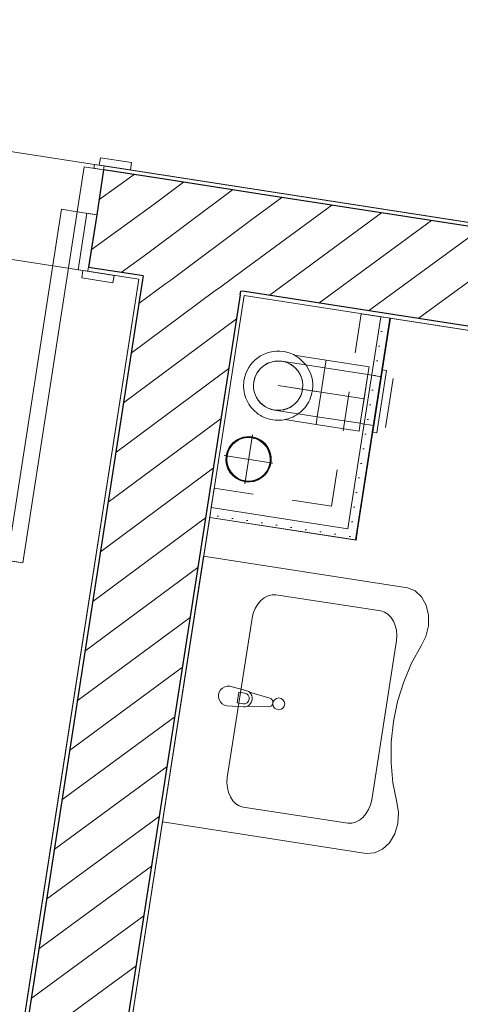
# Model space of a CAD drawing. Header units: metres. Extents: x 5509548 to 5517943, y 5680530 to 5684871.
# Tile 113 of 124: x 5516185.07 to 5516186.19, y 5683290.83 to 5683293.32. Entities that reach past the tile are written whole.
import ezdxf

# ---------------------------------------------------------------- set-up
doc = ezdxf.new("R2010")
doc.units = ezdxf.units.M
for name, pattern in [('DASHDOT', [1, 0.5, -0.25, 0, -0.25]), ('DASHEDX2', [15, 10, -4.999999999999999]), ('Przerywana gęsta', [90, 60, -30])]:
    doc.linetypes.add(name, pattern=pattern)
for name, color, linetype in [('Nowe_A-KS', 7, 'CONTINUOUS'), ('Nowe_A-Meble-Kuchnia', 7, 'CONTINUOUS'), ('Nowe_A-Strefy-Parter', 7, 'CONTINUOUS'), ('Nowe_A-Wentylacja-Mechaniczna-0-5', 7, 'CONTINUOUS'), ('Nowe_A-Ściany-Wewnętrzne', 7, 'CONTINUOUS'), ('Nowe_Drzwi Archicad', 7, 'CONTINUOUS')]:
    doc.layers.add(name, color=color, linetype=linetype)
doc.layers.add('Nowe_A-KS_Nr_pióra__14', color=7, linetype='CONTINUOUS', lineweight=13, true_color=0xbd8b17)
doc.layers.add('Nowe_A-Strefy-Parter_Nr_pióra__94', color=7, linetype='CONTINUOUS', lineweight=13, true_color=0xe4ad2c)
for name, color, linetype, lineweight in [('Nowe_A-Meble-Kuchnia_Nr_pióra__2', 8, 'CONTINUOUS', 13), ('Nowe_A-Wentylacja-Mechaniczna-0-5_Nr_pióra__20', 1, 'CONTINUOUS', 13), ('Nowe_A-Wentylacja-Mechaniczna-0-5_Nr_pióra__47', 7, 'CONTINUOUS', 15), ('Nowe_A-Wentylacja-Mechaniczna-0-5_Nr_pióra__67', 7, 'CONTINUOUS', 13), ('Nowe_A-Ściany-Wewnętrzne_Nr_pióra__27', 7, 'CONTINUOUS', 25), ('Nowe_A-Ściany-Wewnętrzne_Nr_pióra__47', 7, 'CONTINUOUS', 15), ('Nowe_Drzwi Archicad_Nr_pióra__23', 7, 'CONTINUOUS', 15), ('Nowe_Drzwi Archicad_Nr_pióra__27', 7, 'CONTINUOUS', 25), ('Nowe_Drzwi Archicad_Nr_pióra__3', 7, 'CONTINUOUS', 13), ('Nowe_Drzwi Archicad_Nr_pióra__47', 7, 'CONTINUOUS', 15), ('Nowe_Metryczki pomieszczeń Archicada_Nr_pióra__6', 5, 'CONTINUOUS', 13)]:
    doc.layers.add(name, color=color, linetype=linetype, lineweight=lineweight)
doc.styles.add('STYL_AUTOMATYCZNY_1', font='arial.ttf')
pattern_1 = [(0, (0, 0), (0, 86.60254037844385), [0, -50]), (0, (25, 43.30126941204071), (0, 86.60254037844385), [0, -50])]
pattern_2 = [(45, (0, 0), (-63.63960862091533, 63.63960862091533), [])]
pattern_3 = [(0, (0, 0), (0, 37.5), [0, -37.5])]

# ---------------------------------------------------------------- blocks, each defined once
blk = doc.blocks.new('Łazienka_A0_1.03_22', base_point=(73199.55666119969, -110304.7415930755))
at = {"layer": 'Nowe_Metryczki pomieszczeń Archicada_Nr_pióra__6', "color": 5, "linetype": 'Continuous', "lineweight": 13}
for p, q in [((72875.06916119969, -110069.0270930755), (73524.0441611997, -110069.0270930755)), ((72875.06916119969, -110226.1700930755), (72875.06916119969, -110069.0270930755)), ((73524.0441611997, -110069.0270930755), (73524.0441611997, -110226.1700930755)), ((73524.0441611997, -110226.1700930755), (72875.06916119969, -110226.1700930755)), ((72875.06916119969, -110226.1700930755), (73524.0441611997, -110226.1700930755)), ((72875.06916119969, -110383.3130930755), (72875.06916119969, -110226.1700930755)), ((73524.0441611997, -110226.1700930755), (73524.0441611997, -110383.3130930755)), ((73524.0441611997, -110383.3130930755), (72875.06916119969, -110383.3130930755)), ((72875.06916119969, -110383.3130930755), (73524.0441611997, -110383.3130930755)), ((72875.06916119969, -110540.4560930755), (72875.06916119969, -110383.3130930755)), ((73524.0441611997, -110383.3130930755), (73524.0441611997, -110540.4560930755)), ((73524.0441611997, -110540.4560930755), (72875.06916119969, -110540.4560930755))]:
    blk.add_line(p, q, dxfattribs=at)
at = {"layer": 'Nowe_Metryczki pomieszczeń Archicada_Nr_pióra__6', "color": 5, "lineweight": 13, "char_height": 100, "attachment_point": 1, "style": 'STYL_AUTOMATYCZNY_1'}
for s, insert in [('\\A1;{\\pql;\\pt0,2300;\\fArial|b0|i0|c238|p0;\\W1.000000;A0/1.03\\fArial|b0|i0|c238|p0;\\W1.000000;\\A1{\\H.66x;\\S^  ;}\\fArial|b0|i0|c238|p0;\\W1.000000;\\fArial|b0|i0|c238|p0;\\W1.000000;\\A1{\\H.66x;\\S^  ;}}', (72925.06916119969, -110091.8842349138)), ('\\A1;{\\pql;\\pt0,2300;\\fArial|b0|i0|c238|p0;\\W1.000000;Łazienka\\fArial|b0|i0|c238|p0;\\W1.000000;\\A1{\\H.66x;\\S^  ;}\\fArial|b0|i0|c238|p0;\\W1.000000;\\fArial|b0|i0|c238|p0;\\W1.000000;\\A1{\\H.66x;\\S^  ;}}', (72925.06916119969, -110249.0272349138)), ('\\A1;{\\pql;\\pt0,2300;\\fArial|b0|i0|c238|p0;\\W1.000000;6,63\\fArial|b0|i0|c238|p0;\\W1.000000;\\A1{\\H.66x;\\S^  ;}\\fArial|b0|i0|c238|p0;\\W1.000000; m\\fArial|b0|i0|c238|p0;\\W1.000000;\\A1{\\H.66x;\\S2^  ;}}', (72925.06916119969, -110407.5988062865))]:
    blk.add_mtext(s, dxfattribs=dict(at, insert=insert))
blk = doc.blocks.new('Korytarz_A0_2.01_24', base_point=(71268.55945149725, -110736.3577999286))
at = {"layer": 'Nowe_Metryczki pomieszczeń Archicada_Nr_pióra__6', "color": 5, "linetype": 'Continuous', "lineweight": 13}
for p, q in [((70963.25695149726, -110500.6432999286), (71573.86195149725, -110500.6432999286)), ((70963.25695149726, -110657.7862999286), (70963.25695149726, -110500.6432999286)), ((71573.86195149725, -110500.6432999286), (71573.86195149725, -110657.7862999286)), ((71573.86195149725, -110657.7862999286), (70963.25695149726, -110657.7862999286)), ((70963.25695149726, -110657.7862999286), (71573.86195149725, -110657.7862999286)), ((70963.25695149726, -110814.9292999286), (70963.25695149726, -110657.7862999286)), ((71573.86195149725, -110657.7862999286), (71573.86195149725, -110814.9292999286)), ((71573.86195149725, -110814.9292999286), (70963.25695149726, -110814.9292999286)), ((70963.25695149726, -110814.9292999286), (71573.86195149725, -110814.9292999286)), ((70963.25695149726, -110972.0722999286), (70963.25695149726, -110814.9292999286)), ((71573.86195149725, -110814.9292999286), (71573.86195149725, -110972.0722999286)), ((71573.86195149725, -110972.0722999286), (70963.25695149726, -110972.0722999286))]:
    blk.add_line(p, q, dxfattribs=at)
at = {"layer": 'Nowe_Metryczki pomieszczeń Archicada_Nr_pióra__6', "color": 5, "lineweight": 13, "char_height": 100, "attachment_point": 1, "style": 'STYL_AUTOMATYCZNY_1'}
for s, insert in [('\\A1;{\\pql;\\pt0,2300;\\fArial|b0|i0|c238|p0;\\W1.000000;A0/2.01\\fArial|b0|i0|c238|p0;\\W1.000000;\\A1{\\H.66x;\\S^  ;}\\fArial|b0|i0|c238|p0;\\W1.000000;\\fArial|b0|i0|c238|p0;\\W1.000000;\\A1{\\H.66x;\\S^  ;}}', (71013.25695149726, -110523.5004417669)), ('\\A1;{\\pql;\\pt0,2300;\\fArial|b0|i0|c238|p0;\\W1.000000;Korytarz\\fArial|b0|i0|c238|p0;\\W1.000000;\\A1{\\H.66x;\\S^  ;}\\fArial|b0|i0|c238|p0;\\W1.000000;\\fArial|b0|i0|c238|p0;\\W1.000000;\\A1{\\H.66x;\\S^  ;}}', (71013.25695149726, -110680.6434417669)), ('\\A1;{\\pql;\\pt0,2300;\\fArial|b0|i0|c238|p0;\\W1.000000;5,17\\fArial|b0|i0|c238|p0;\\W1.000000;\\A1{\\H.66x;\\S^  ;}\\fArial|b0|i0|c238|p0;\\W1.000000; m\\fArial|b0|i0|c238|p0;\\W1.000000;\\A1{\\H.66x;\\S2^  ;}}', (71013.25695149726, -110839.2150131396))]:
    blk.add_mtext(s, dxfattribs=dict(at, insert=insert))
blk = doc.blocks.new('Drzwi 27')
at = {"layer": 'Nowe_Drzwi Archicad_Nr_pióra__23', "color": 7, "linetype": 'Continuous', "lineweight": 15}
for p, q in [((-450, 0), (-500, 0)), ((-500, 0), (-500, -115)), ((-450, -115), (-450, 0)), ((500, 0), (450, 0)), ((450, 0), (450, -115)), ((500, -115), (500, 0)), ((-500, -115), (-450, -115)), ((450, -115), (500, -115))]:
    blk.add_line(p, q, dxfattribs=at)
at = {"layer": 'Nowe_Drzwi Archicad_Nr_pióra__27', "color": 7, "linetype": 'Continuous', "lineweight": 25}
for p, q in [((-500, 0), (-500, 135)), ((-500, 0), (-500, 135)), ((500, 0), (500, 135)), ((500, 0), (500, 135)), ((-500, -115), (-500, 0)), ((-500, -115), (-500, 0)), ((500, -115), (500, 0)), ((500, -115), (500, 0))]:
    blk.add_line(p, q, dxfattribs=at)
at = {"layer": 'Nowe_Drzwi Archicad_Nr_pióra__3', "color": 7, "linetype": 'Continuous', "lineweight": 13}
for p, q in [((409.9999999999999, 0), (409.9999999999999, 899.9999999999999)), ((409.9999999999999, 899.9999999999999), (449.9999999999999, 899.9999999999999)), ((449.9999999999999, 899.9999999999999), (449.9999999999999, 0)), ((-487, 164), (-567, 164)), ((-567, 164), (-567, 145)), ((-487, 145), (-487, 164)), ((567, 164), (487, 164)), ((487, 164), (487, 145)), ((567, 145), (567, 164)), ((-567, 145), (-487, 145)), ((-475, 145), (-500, 145)), ((-500, 145), (-500, 0)), ((-475, 0), (-475, 145)), ((500, 145), (475, 145)), ((475, 145), (475, 0)), ((487, 145), (567, 145)), ((500, 0), (500, 145)), ((-500, 0), (-475, 0)), ((449.9999999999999, 0), (409.9999999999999, 0)), ((475, 0), (500, 0)), ((-475, -115), (-500, -115)), ((-500, -115), (-500, -125)), ((-475, -125), (-475, -115)), ((500, -115), (475, -115)), ((475, -115), (475, -125)), ((500, -125), (500, -115)), ((-487, -125), (-567, -125)), ((-567, -125), (-567, -144)), ((-567, -144), (-487, -144)), ((-500, -125), (-475, -125)), ((-487, -144), (-487, -125)), ((475, -125), (500, -125)), ((567, -125), (487, -125)), ((487, -125), (487, -144)), ((487, -144), (567, -144)), ((567, -144), (567, -125))]:
    blk.add_line(p, q, dxfattribs=at)
blk.add_arc((449.9999999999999, 0), 899.9999999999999, 90, 180, dxfattribs=at)
at = {"layer": 'Nowe_Drzwi Archicad_Nr_pióra__47', "color": 7, "linetype": 'Continuous', "lineweight": 15}
for p, q in [((-500, 145), (-567, 145)), ((-500, 145), (-567, 145)), ((500, 145), (567, 145)), ((500, 145), (567, 145)), ((-500, -125), (-500, -115)), ((-500, -125), (-500, -115)), ((-500, -125), (-500, -115)), ((500, -125), (500, -115)), ((500, -125), (500, -115)), ((500, -125), (500, -115)), ((-500, -125), (-567, -125)), ((-500, -125), (-567, -125)), ((500, -125), (567, -125)), ((500, -125), (567, -125))]:
    blk.add_line(p, q, dxfattribs=at)
blk = doc.blocks.new('Ściana_53', base_point=(70505.0721578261, -109542.5958496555))
at = {"layer": 'Nowe_A-Ściany-Wewnętrzne', "linetype": 'Continuous', "lineweight": 0, "true_color": 0x000000}
h = blk.add_hatch(dxfattribs=at)
h.set_pattern_fill('Tynk', color=18, style=0, pattern_type=2)
h.set_pattern_definition(pattern_1)
h.paths.add_polyline_path([(74775.07222000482, -109407.5958952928), (71740.07218493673, -109407.5958039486), (71740.07218493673, -109417.5958022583), (74775.07222000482, -109417.5958022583)])
h = blk.add_hatch(dxfattribs=at)
h.set_pattern_fill('Bloczki_ceramiczne', color=18, style=0, pattern_type=2)
h.set_pattern_definition(pattern_2)
h.paths.add_polyline_path([(71740.07215379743, -109667.5958505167), (71880.07224493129, -109667.5958505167), (71880.07224493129, -109417.5958514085), (71740.07215379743, -109417.5958514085)])
h = blk.add_hatch(dxfattribs=at)
h.set_pattern_fill('Bloczki_ceramiczne', color=18, style=0, pattern_type=2)
h.set_pattern_definition(pattern_2)
h.paths.add_polyline_path([(71880.07224493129, -109667.5958496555), (72130.07224493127, -109667.5958496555), (72130.07224493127, -109417.5958496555), (71880.07224493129, -109417.5958496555)])
h = blk.add_hatch(dxfattribs=at)
h.set_pattern_fill('Bloczki_ceramiczne', color=18, style=0, pattern_type=2)
h.set_pattern_definition(pattern_2)
h.paths.add_polyline_path([(72130.07224493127, -109667.5958496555), (74550.07224493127, -109667.5958496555), (74550.07224493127, -109417.5958496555), (72130.07224493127, -109417.5958496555)])
h = blk.add_hatch(dxfattribs=at)
h.set_pattern_fill('Tynk', color=18, style=0, pattern_type=2)
h.set_pattern_definition(pattern_1)
h.paths.add_polyline_path([(71870.07224493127, -109667.5958400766), (71740.07216108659, -109667.5958400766), (71740.07216108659, -109677.5958496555), (71870.07224493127, -109677.5958496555)])
h = blk.add_hatch(dxfattribs=at)
h.set_pattern_fill('Tynk', color=18, style=0, pattern_type=2)
h.set_pattern_definition(pattern_1)
h.paths.add_polyline_path([(71870.07224493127, -109677.5958496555), (71880.07224493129, -109677.5958496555), (71880.07224493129, -109667.5958496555), (71870.07224493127, -109667.5958496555)])
h = blk.add_hatch(dxfattribs=at)
h.set_pattern_fill('Tynk', color=18, style=0, pattern_type=2)
h.set_pattern_definition(pattern_1)
h.paths.add_polyline_path([(72130.07224493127, -109677.5958496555), (72140.07224493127, -109677.5958496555), (72140.07224493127, -109667.5958496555), (72130.07224493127, -109667.5958496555)])
h = blk.add_hatch(dxfattribs=at)
h.set_pattern_fill('Tynk', color=18, style=0, pattern_type=2)
h.set_pattern_definition(pattern_1)
h.paths.add_polyline_path([(72140.07224493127, -109677.5958496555), (74550.07224493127, -109677.5958496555), (74550.07224493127, -109667.5958496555), (72140.07224493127, -109667.5958496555)])
at = {"layer": 'Nowe_A-Ściany-Wewnętrzne_Nr_pióra__27', "color": 7, "linetype": 'Continuous', "lineweight": 25}
for p, q in [((71880.07224493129, -109417.5958576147), (71740.07215321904, -109417.5958576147)), ((71740.07215782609, -109417.5958496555), (71740.07215782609, -109532.5958496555)), ((72130.07224493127, -109417.5958496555), (71880.07224493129, -109417.5958496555)), ((74550.07224493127, -109417.5958496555), (72130.07224493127, -109417.5958496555)), ((71740.07215782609, -109532.5958496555), (71740.07215782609, -109667.5958496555)), ((71870.07224493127, -109667.5958400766), (71740.07216108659, -109667.5958400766)), ((71880.07224493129, -109667.5958496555), (71870.07224493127, -109667.5958496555)), ((71880.07224493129, -109667.5958496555), (71880.07224493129, -109677.5958496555)), ((72140.07224493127, -109667.5958496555), (72130.07224493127, -109667.5958496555)), ((72130.07224493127, -109677.5958496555), (72130.07224493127, -109667.5958496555)), ((74550.07224493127, -109667.5958496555), (72140.07224493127, -109667.5958496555))]:
    blk.add_line(p, q, dxfattribs=at)
at = {"layer": 'Nowe_A-Ściany-Wewnętrzne_Nr_pióra__47', "color": 7, "linetype": 'Continuous', "lineweight": 15}
for p, q in [((71740.07215782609, -109407.5958496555), (71807.07215782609, -109407.5958496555)), ((71740.07215782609, -109407.5958496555), (71740.07215782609, -109417.5958496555)), ((71740.07215782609, -109407.5958496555), (71740.07215782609, -109417.5958496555)), ((71740.07215782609, -109677.5958496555), (71807.07215782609, -109677.5958496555))]:
    blk.add_line(p, q, dxfattribs=at)
at = {"layer": 'Nowe_A-Ściany-Wewnętrzne_Nr_pióra__47', "color": 7, "linetype": 'Continuous', "lineweight": 15, "flags": 128}
for points in [[(74775.07224161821, -109407.5958496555), (71740.07218493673, -109407.5958496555)], [(71740.07219608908, -109677.5958496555), (71870.07224493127, -109677.5958496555)], [(72140.07224493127, -109677.5958496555), (74550.07224493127, -109677.5958496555)]]:
    blk.add_lwpolyline(points, dxfattribs=at)
at = {"layer": 'Nowe_Drzwi Archicad', "color": 7, "linetype": 'Continuous', "lineweight": 13, "xscale": -1, "zscale": 1000, "rotation": 180}
blk.add_blockref('Drzwi 27', (71240.07215782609, -109532.5958496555), dxfattribs=at)
blk = doc.blocks.new('Ściana_57', base_point=(72005.07224493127, -117042.597843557))
at = {"layer": 'Nowe_A-Ściany-Wewnętrzne', "linetype": 'Continuous', "lineweight": 0, "true_color": 0x000000}
h = blk.add_hatch(dxfattribs=at)
h.set_pattern_fill('Tynk', color=18, style=0, pattern_type=2)
h.set_pattern_definition(pattern_1)
h.paths.add_polyline_path([(71880.07224493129, -112262.5903842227), (71880.07224493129, -109677.5958496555), (71870.07224493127, -109677.5958496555), (71870.07224493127, -112262.5903842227)])
h = blk.add_hatch(dxfattribs=at)
h.set_pattern_fill('Bloczki_ceramiczne', color=18, style=0, pattern_type=2)
h.set_pattern_definition(pattern_2)
h.paths.add_polyline_path([(71880.07224493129, -109677.5958496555), (72130.07224493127, -109677.5958496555), (72130.07224493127, -109667.5958496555), (71880.07224493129, -109667.5958496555)])
h = blk.add_hatch(dxfattribs=at)
h.set_pattern_fill('Bloczki_ceramiczne', color=18, style=0, pattern_type=2)
h.set_pattern_definition(pattern_2)
h.paths.add_polyline_path([(72130.07224493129, -112272.5903842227), (72130.07224493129, -109677.5958496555), (71880.07224493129, -109677.5958496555), (71880.07224493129, -112272.5903842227)])
h = blk.add_hatch(dxfattribs=at)
h.set_pattern_fill('Tynk', color=18, style=0, pattern_type=2)
h.set_pattern_definition(pattern_1)
h.paths.add_polyline_path([(72140.07224493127, -112527.5958496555), (72140.07224493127, -109677.5958496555), (72130.07224493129, -109677.5958496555), (72130.07224493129, -112527.5958496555)])
at = {"layer": 'Nowe_A-Ściany-Wewnętrzne_Nr_pióra__27', "color": 7, "linetype": 'Continuous', "lineweight": 25}
for p, q in [((71880.07224493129, -109667.5958496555), (71880.07224493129, -109677.5958496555)), ((71880.07224493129, -109677.5958496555), (71880.07224493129, -112272.5903842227)), ((72130.07224493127, -109677.5958496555), (72130.07224493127, -109667.5958496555)), ((72130.07224493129, -109677.5958496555), (72130.07224493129, -112527.5958496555))]:
    blk.add_line(p, q, dxfattribs=at)
at = {"layer": 'Nowe_A-Ściany-Wewnętrzne_Nr_pióra__47', "color": 7, "linetype": 'Continuous', "lineweight": 15, "flags": 128}
for points in [[(71870.07224493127, -109677.5958496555), (71870.07224493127, -112262.5903842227)], [(72140.07224493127, -112527.5958496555), (72140.07224493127, -109677.5958496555)]]:
    blk.add_lwpolyline(points, dxfattribs=at)
blk = doc.blocks.new('Ściana_83', base_point=(72515.07224493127, -110245.9621485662))
at = {"layer": 'Nowe_A-Wentylacja-Mechaniczna-0-5', "linetype": 'Continuous', "lineweight": 0, "true_color": 0x000000}
h = blk.add_hatch(dxfattribs=at)
h.set_pattern_fill('Gips', color=18, style=0, pattern_type=2)
h.set_pattern_definition(pattern_3)
h.paths.add_polyline_path([(72515.07224493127, -110220.9621485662), (72515.07224493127, -109677.5958496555), (72490.07224493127, -109677.5958496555), (72490.07224493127, -110220.9621485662)])
at = {"layer": 'Nowe_A-Wentylacja-Mechaniczna-0-5_Nr_pióra__47', "color": 7, "linetype": 'Continuous', "lineweight": 15, "flags": 128}
for points in [[(72490.07224493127, -109677.5958496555), (72440.07224493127, -109677.5958496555)], [(72515.07224493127, -109677.5958496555), (72490.07224493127, -109677.5958496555)], [(72515.07224493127, -110220.9621485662), (72515.07224493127, -109677.5958496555)]]:
    blk.add_lwpolyline(points, dxfattribs=at)
at = {"layer": 'Nowe_A-Wentylacja-Mechaniczna-0-5_Nr_pióra__47', "color": 7, "linetype": 'Przerywana gęsta', "lineweight": 15, "flags": 128}
blk.add_lwpolyline([(72440.07224493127, -109677.5958496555), (72440.07224493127, -110170.9621485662)], dxfattribs=at)
at = {"layer": 'Nowe_A-Wentylacja-Mechaniczna-0-5_Nr_pióra__67', "color": 7, "linetype": 'Continuous', "lineweight": 13}
for p, q in [((72490.07224493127, -110170.9621485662), (72490.07224493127, -109677.5958496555)), ((72490.07224493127, -110220.9621485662), (72490.07224493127, -110170.9621485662))]:
    blk.add_line(p, q, dxfattribs=at)
blk = doc.blocks.new('Umywalka 27')
at = {"layer": 'Nowe_A-Meble-Kuchnia_Nr_pióra__2', "color": 8, "linetype": 'Continuous', "lineweight": 13}
for p, q in [((-229.7950886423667, -149.1523994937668), (-241.4338881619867, -153.8851099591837)), ((-217.1640293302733, -146.1543579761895), (-229.7950886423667, -149.1523994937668)), ((-203.99999999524, -145), (-217.1640293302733, -146.1543579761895)), ((203.99999999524, -145), (-203.99999999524, -145)), ((-13.6, -155.7810059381), (-13.6, -140.9104088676)), ((-13.6, -140.9104088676), (13.6, -140.9104088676)), ((13.6, -140.9104088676), (13.6, -155.7810059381)), ((217.1640293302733, -146.1543579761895), (203.99999999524, -145)), ((229.7950886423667, -149.1523994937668), (217.1640293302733, -146.1543579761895)), ((241.4338881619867, -153.8851099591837), (229.7950886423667, -149.1523994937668)), ((-260.0933398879, -167.8093572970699), (-266.43549830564, -176.4945815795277)), ((-251.65721860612, -160.1803988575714), (-260.0933398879, -167.8093572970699)), ((-241.4338881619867, -153.8851099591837), (-251.65721860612, -160.1803988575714)), ((251.65721860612, -160.1803988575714), (241.4338881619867, -153.8851099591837)), ((260.0933398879, -167.8093572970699), (251.65721860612, -160.1803988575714)), ((266.43549830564, -176.4945815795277), (260.0933398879, -167.8093572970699)), ((-270.4530807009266, -185.9202601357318), (-272, -195.7436570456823)), ((-272, -195.7436570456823), (-272, -463.9999999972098)), ((-266.43549830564, -176.4945815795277), (-270.4530807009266, -185.9202601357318)), ((270.4530807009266, -185.9202601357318), (266.43549830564, -176.4945815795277)), ((272, -195.7436570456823), (270.4530807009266, -185.9202601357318)), ((272, -463.9999999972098), (272, -195.7436570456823)), ((-272, -463.9999999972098), (-270.4530807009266, -473.8233969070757)), ((270.4530807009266, -473.8233969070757), (272, -463.9999999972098)), ((-270.4530807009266, -473.8233969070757), (-266.43549830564, -483.2490754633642)), ((-266.43549830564, -483.2490754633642), (-260.0933398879, -491.9342997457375)), ((-260.0933398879, -491.9342997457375), (-251.65721860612, -499.5632581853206)), ((251.65721860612, -499.5632581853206), (260.0933398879, -491.9342997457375)), ((260.0933398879, -491.9342997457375), (266.43549830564, -483.2490754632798)), ((266.43549830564, -483.2490754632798), (270.4530807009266, -473.8233969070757)), ((-251.65721860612, -499.5632581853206), (-241.4338881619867, -505.8585470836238)), ((-241.4338881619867, -505.8585470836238), (-229.7950886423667, -510.5912575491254)), ((-229.7950886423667, -510.5912575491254), (-217.1640293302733, -513.5892990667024)), ((-217.1640293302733, -513.5892990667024), (-203.99999999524, -514.7436570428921)), ((-203.99999999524, -514.7436570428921), (203.99999999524, -514.7436570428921)), ((203.99999999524, -514.7436570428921), (217.1640293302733, -513.5892990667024)), ((217.1640293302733, -513.5892990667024), (229.7950886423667, -510.5912575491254)), ((229.7950886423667, -510.5912575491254), (241.4338881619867, -505.8585470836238)), ((241.4338881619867, -505.8585470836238), (251.65721860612, -499.5632581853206))]:
    blk.add_line(p, q, dxfattribs=at)
at = {"layer": 'Nowe_A-Meble-Kuchnia_Nr_pióra__2', "color": 8, "linetype": 'Continuous', "lineweight": 13, "flags": 128}
blk.add_lwpolyline([(200.525803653, -578.5069770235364), (225.68473428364, -586.9437234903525), (253.0838581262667, -589.3211502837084), (280.1668072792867, -585.4174409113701), (304.4067132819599, -575.5968156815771), (323.5419666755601, -560.7755495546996), (335.7872276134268, -542.3364826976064), (340, -521.9999999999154), (340, 0), (-340, 0), (-340, -521.9999999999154), (-335.7872276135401, -542.3364826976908), (-323.5419666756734, -560.7755495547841), (-304.4067132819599, -575.5968156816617), (-280.1668072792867, -585.4174409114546), (-253.0838581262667, -589.3211502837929), (-225.68473428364, -586.9437234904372), (-200.525803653, -578.5069770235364), (-153.4033729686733, -561.3964380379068), (-103.7163112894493, -548.9661082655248), (-52.29529773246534, -541.4238006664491), (2.481749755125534e-14, -538.8956091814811), (52.29529773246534, -541.4238006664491), (103.7163112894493, -548.9661082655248), (153.4033729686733, -561.3964380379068)], close=True, dxfattribs=at)
blk.add_lwpolyline([(-25, -116), (-21, -157.9528102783, 0.1210195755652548), (-17.72976797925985, -167.466261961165), (-11.1, -220.4, 0.8825662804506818), (11.1000000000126, -220.3999999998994), (17.72976797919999, -167.4662619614, 0.1210195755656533), (21.00000000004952, -157.9528102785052), (25, -116, 0.9999999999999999)], format="xyb", close=True, dxfattribs=at)
at = {"layer": 'Nowe_A-Meble-Kuchnia_Nr_pióra__2', "color": 8, "linetype": 'Continuous', "lineweight": 13}
blk.add_circle((0, -245.166), 15, dxfattribs=at)
for centre, radius, start, end in [((0, -156.0528918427), 21.0857698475, 212.7710253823, 327.2289746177), ((0, -155.7810059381), 13.6, 180, 0)]:
    blk.add_arc(centre, radius, start, end, dxfattribs=at)
blk = doc.blocks.new('Ściana_172', base_point=(72140.07224493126, -110245.9621485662))
at = {"layer": 'Nowe_A-Wentylacja-Mechaniczna-0-5', "linetype": 'Continuous', "lineweight": 0, "true_color": 0x000000}
h = blk.add_hatch(dxfattribs=at)
h.set_pattern_fill('Gips', color=18, style=0, pattern_type=2)
h.set_pattern_definition(pattern_3)
h.paths.add_polyline_path([(72490.07224493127, -110220.9621485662), (72140.07224493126, -110220.9621485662), (72140.07224493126, -110245.9621485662), (72490.07224493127, -110245.9621485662)])
h = blk.add_hatch(dxfattribs=at)
h.set_pattern_fill('Gips', color=18, style=0, pattern_type=2)
h.set_pattern_definition(pattern_3)
h.paths.add_polyline_path([(72490.07224493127, -110220.9621485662), (72515.07224493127, -110245.9621485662), (72515.07224493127, -110220.9621485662)])
h = blk.add_hatch(dxfattribs=at)
h.set_pattern_fill('Gips', color=18, style=0, pattern_type=2)
h.set_pattern_definition(pattern_3)
h.paths.add_polyline_path([(72490.07224493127, -110245.9621485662), (72515.07224493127, -110245.9621485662), (72490.07224493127, -110220.9621485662)])
at = {"layer": 'Nowe_A-Wentylacja-Mechaniczna-0-5_Nr_pióra__47', "color": 7, "linetype": 'Przerywana gęsta', "lineweight": 15, "flags": 128}
blk.add_lwpolyline([(72440.07224493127, -110170.9621485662), (72140.07224493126, -110170.9621485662)], dxfattribs=at)
at = {"layer": 'Nowe_A-Wentylacja-Mechaniczna-0-5_Nr_pióra__47', "color": 7, "linetype": 'Continuous', "lineweight": 15, "flags": 128}
for points in [[(72140.07224493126, -110220.9621485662), (72140.07224493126, -110170.9621485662)], [(72140.07224493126, -110245.9621485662), (72140.07224493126, -110220.9621485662)], [(72515.07224493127, -110245.9621485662), (72515.07224493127, -110220.9621485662)], [(72140.07224493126, -110245.9621485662), (72515.07224493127, -110245.9621485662)]]:
    blk.add_lwpolyline(points, dxfattribs=at)
at = {"layer": 'Nowe_A-Wentylacja-Mechaniczna-0-5_Nr_pióra__67', "color": 7, "linetype": 'Continuous', "lineweight": 13}
for p, q in [((72490.07224493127, -110220.9621485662), (72490.07224493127, -110170.9621485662)), ((72140.07224493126, -110220.9621485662), (72440.07224493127, -110220.9621485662)), ((72440.07224493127, -110220.9621485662), (72490.07224493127, -110220.9621485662))]:
    blk.add_line(p, q, dxfattribs=at)
blk = doc.blocks.new('Łupina cylindr.pionowa 27')
at = {"layer": 'Nowe_A-KS_Nr_pióra__14', "color": 42, "linetype": 'Continuous', "lineweight": 13, "true_color": 0xbd8b17, "flags": 128}
for points in [[(57.5, 0, 0.9999999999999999), (-57.5, 7.04171909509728e-15, 0.9999999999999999)], [(55, 0, 0.9999999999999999), (-55, 6.735557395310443e-15, 0.9999999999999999)]]:
    blk.add_lwpolyline(points, format="xyb", close=True, dxfattribs=at)
at = {"layer": 'Nowe_A-KS_Nr_pióra__14', "color": 42, "linetype": 'Continuous', "lineweight": 13, "true_color": 0xbd8b17}
for start, end in [(0, 180), (180, 0)]:
    blk.add_arc((0, 0), 56.25, start, end, dxfattribs=at)

msp = doc.modelspace()

# ---------------------------------------------------------------- linework, layer by layer
at = {"layer": 'Nowe_A-KS_Nr_pióra__14', "color": 42, "linetype": 'Przerywana gęsta', "lineweight": 13, "true_color": 0xbd8b17}
for p, q in [((5516185.644521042, 5683292.144071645), (5516185.663679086, 5683292.267594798)), ((5516185.592338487, 5683292.215412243), (5516185.71586164, 5683292.1962542))]:
    msp.add_line(p, q, dxfattribs=at)
at = {"layer": 'Nowe_A-Strefy-Parter_Nr_pióra__94', "color": 42, "linetype": 'Continuous', "lineweight": 13, "true_color": 0xe4ad2c, "flags": 128}
for points in [[(5516184.482423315, 5683294.925586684), (5516184.201949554, 5683293.117207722), (5516198.757918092, 5683290.859623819), (5516199.038391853, 5683292.668002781)], [(5516184.027163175, 5683292.871088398), (5516183.891525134, 5683291.996550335), (5516182.703746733, 5683292.180770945), (5516182.519796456, 5683290.994957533), (5516182.660160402, 5683290.973183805), (5516182.583528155, 5683290.479090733), (5516184.317764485, 5683290.210116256), (5516184.394396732, 5683290.704209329), (5516185.056480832, 5683290.601522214), (5516185.376036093, 5683292.661882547)], [(5516188.014490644, 5683292.252666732), (5516186.011968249, 5683292.563251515), (5516185.924857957, 5683292.001600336), (5516185.555735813, 5683292.058849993), (5516185.206042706, 5683289.80417328), (5516187.577687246, 5683289.436338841)]]:
    msp.add_lwpolyline(points, close=True, dxfattribs=at)
at = {"layer": 'Nowe_A-Wentylacja-Mechaniczna-0-5_Nr_pióra__20', "color": 1, "linetype": 'Continuous', "lineweight": 13}
for p, q in [((5516185.738661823, 5683292.454142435), (5516185.847277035, 5683292.437296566)), ((5516185.837655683, 5683292.375541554), (5516185.847234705, 5683292.437303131)), ((5516185.84727699, 5683292.437296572), (5516185.837697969, 5683292.375534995)), ((5516185.847234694, 5683292.437303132), (5516185.955935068, 5683292.420444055)), ((5516185.968594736, 5683292.274040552), (5516185.993117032, 5683292.432150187)), ((5516186.002998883, 5683292.430617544), (5516185.978476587, 5683292.272507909)), ((5516185.993116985, 5683292.432150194), (5516186.002998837, 5683292.430617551)), ((5516185.955848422, 5683292.420221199), (5516185.936690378, 5683292.296698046)), ((5516185.955935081, 5683292.420444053), (5516185.946356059, 5683292.358682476)), ((5516185.955848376, 5683292.420221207), (5516185.990434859, 5683292.414856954)), ((5516186.020080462, 5683292.410259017), (5516186.000922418, 5683292.286735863)), ((5516185.828076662, 5683292.313779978), (5516185.837655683, 5683292.375541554)), ((5516185.837697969, 5683292.375534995), (5516185.828118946, 5683292.313773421)), ((5516185.946356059, 5683292.358682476), (5516185.936777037, 5683292.2969209)), ((5516185.828118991, 5683292.313773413), (5516185.719418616, 5683292.330632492)), ((5516185.936777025, 5683292.296920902), (5516185.82807665, 5683292.31377998)), ((5516185.971276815, 5683292.291333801), (5516185.936690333, 5683292.296698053)), ((5516185.978476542, 5683292.272507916), (5516185.96859469, 5683292.274040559))]:
    msp.add_line(p, q, dxfattribs=at)
at = {"layer": 'Nowe_A-Wentylacja-Mechaniczna-0-5_Nr_pióra__20', "color": 1, "linetype": 'DASHEDX2', "lineweight": 13}
for p, q in [((5516185.769858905, 5683292.46954299), (5516185.850342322, 5683292.457060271)), ((5516185.847234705, 5683292.437303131), (5516185.850299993, 5683292.457066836)), ((5516185.850342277, 5683292.457060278), (5516185.84727699, 5683292.437296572)), ((5516185.850299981, 5683292.457066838), (5516185.959000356, 5683292.44020776)), ((5516185.959000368, 5683292.440207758), (5516185.955935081, 5683292.420444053)), ((5516185.825053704, 5683292.294009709), (5516185.745742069, 5683292.306310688)), ((5516185.825011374, 5683292.294016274), (5516185.828076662, 5683292.313779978)), ((5516185.828118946, 5683292.313773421), (5516185.825053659, 5683292.294009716)), ((5516185.933711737, 5683292.277157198), (5516185.825011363, 5683292.294016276)), ((5516185.936777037, 5683292.2969209), (5516185.93371175, 5683292.277157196))]:
    msp.add_line(p, q, dxfattribs=at)
at = {"layer": 'Nowe_A-Wentylacja-Mechaniczna-0-5_Nr_pióra__20', "color": 1, "linetype": 'DASHDOT', "lineweight": 13}
for p, q in [((5516185.728997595, 5683292.392394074), (5516185.837697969, 5683292.375534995)), ((5516185.728997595, 5683292.392394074), (5516185.83028658, 5683292.376684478)), ((5516185.837655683, 5683292.375541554), (5516185.837697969, 5683292.375534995)), ((5516185.946356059, 5683292.358682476), (5516185.837655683, 5683292.375541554)), ((5516185.837697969, 5683292.375534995), (5516185.837655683, 5683292.375541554)), ((5516185.946356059, 5683292.358682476), (5516185.946305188, 5683292.358690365))]:
    msp.add_line(p, q, dxfattribs=at)
at = {"layer": 'Nowe_A-Wentylacja-Mechaniczna-0-5_Nr_pióra__20', "color": 1, "linetype": 'DASHEDX2', "lineweight": 13}
for start, end in [(351.1838519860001, 171.1838518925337), (171.1838518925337, 351.1838519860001)]:
    msp.add_arc((5516185.728965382, 5683292.392186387), 0.08750000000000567, start, end, dxfattribs=at)
at = {"layer": 'Nowe_A-Wentylacja-Mechaniczna-0-5_Nr_pióra__20', "color": 1, "linetype": 'Continuous', "lineweight": 13}
for centre, start, end in [((5516185.728965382, 5683292.392186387), 351.1838522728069, 171.1838514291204), ((5516185.728965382, 5683292.392186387), 351.1838522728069, 171.1838514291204), ((5516185.728997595, 5683292.392394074), 351.1838522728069, 171.1838514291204), ((5516185.728997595, 5683292.392394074), 351.1838522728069, 171.1838514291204), ((5516185.728965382, 5683292.392186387), 171.1838514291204, 351.1838522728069), ((5516185.728965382, 5683292.392186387), 171.1838514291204, 351.1838522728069), ((5516185.728997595, 5683292.392394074), 171.1838514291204, 351.1838522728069), ((5516185.728997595, 5683292.392394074), 171.1838514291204, 351.1838522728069)]:
    msp.add_arc(centre, 0.06249999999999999, start, end, dxfattribs=at)

# ---------------------------------------------------------------- block references
at = {"layer": 'Nowe_A-KS', "color": 7, "linetype": 'Continuous', "lineweight": 13, "xscale": 0.001, "yscale": 0.001, "rotation": 171.1838518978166}
msp.add_blockref('Łupina cylindr.pionowa 27', (5516185.654100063, 5683292.205833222), dxfattribs=at)
at = {"layer": 'Nowe_A-Meble-Kuchnia', "color": 7, "linetype": 'Continuous', "lineweight": 13, "xscale": -0.0009999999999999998, "yscale": 0.001, "rotation": 81.18385189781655}
msp.add_blockref('Umywalka 27', (5516185.488325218, 5683291.624214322), dxfattribs=at)
at = {"layer": 'Nowe_A-Strefy-Parter', "color": 5, "linetype": 'Continuous', "lineweight": 13, "xscale": 0.001, "yscale": 0.001, "zscale": 0.001, "rotation": 351.1838518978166}
for name, p in [('Łazienka_A0_1.03_22', (5516186.593693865, 5683291.838383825)), ('Korytarz_A0_2.01_24', (5516184.619359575, 5683291.707820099))]:
    msp.add_blockref(name, p, dxfattribs=at)
at = {"layer": 'Nowe_A-Wentylacja-Mechaniczna-0-5', "color": 7, "lineweight": 25, "xscale": 0.001, "yscale": 0.001, "zscale": 0.001, "rotation": 351.1838518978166}
for name, p in [('Ściana_83', (5516185.926305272, 5683292.001375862)), ('Ściana_172', (5516185.555735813, 5683292.058849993))]:
    msp.add_blockref(name, p, dxfattribs=at)
at = {"layer": 'Nowe_A-Ściany-Wewnętrzne', "color": 7, "lineweight": 25, "xscale": 0.001, "yscale": 0.001, "zscale": 0.001, "rotation": 351.1838518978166}
for name, p in [('Ściana_53', (5516184.047853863, 5683293.004493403)), ('Ściana_57', (5516184.380648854, 5683285.363205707))]:
    msp.add_blockref(name, p, dxfattribs=at)

doc.saveas('drawing.dxf')
